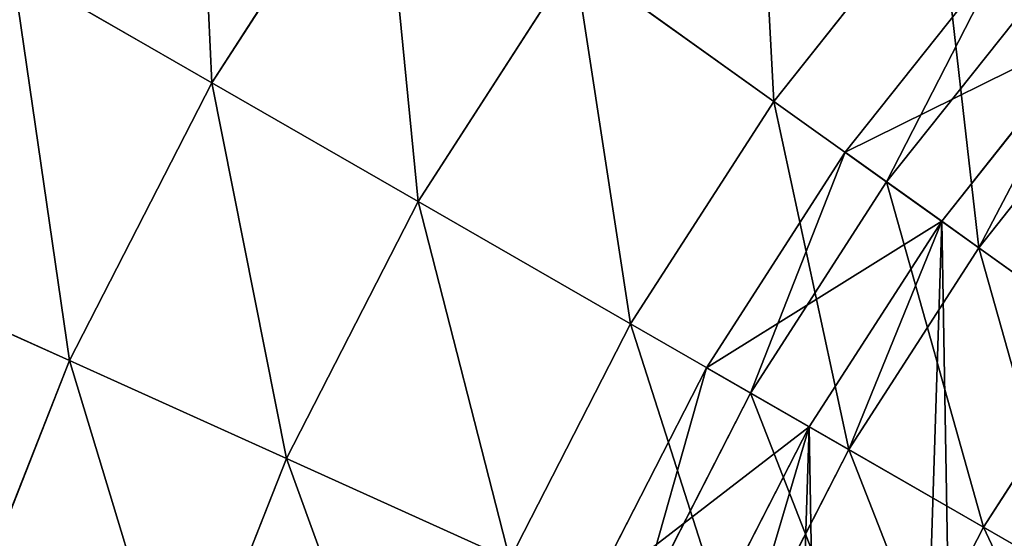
# Model space of a CAD drawing. Extents: x 5 to 635, y -14 to 121.
# Tile 45 of 256: x 29.53 to 38.12, y 63.43 to 67.95. Entities that reach past the tile are written whole.
import ezdxf

# ---------------------------------------------------------------- set-up
doc = ezdxf.new("R2010")
doc.units = 0
doc.layers.get('0').update_dxf_attribs({"color": 13, "linetype": 'CONTINUOUS'})

# ---------------------------------------------------------------- blocks, each defined once
blk = doc.blocks.new('COMPONENT_4')
for p, q in [((27.40349453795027, 66.12091376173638, 8.366292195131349), (25.92955950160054, 63.83081469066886, 8.366292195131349)), ((27.40349453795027, 66.12091376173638, 91.51325342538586), (25.92955950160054, 63.83081469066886, 91.51325342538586)), ((32.26512920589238, 65.4797780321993, 5.843709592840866), (30.83062636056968, 63.66928973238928, 5.843709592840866)), ((32.26512920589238, 65.47977803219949, 94.03583602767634), (30.83062636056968, 63.66928973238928, 94.03583602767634)), ((29.09184724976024, 64.91313819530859, 7.053342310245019), (27.72816504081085, 62.79434239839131, 7.053342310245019)), ((29.09184724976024, 64.91313819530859, 92.82620331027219), (27.72816504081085, 62.79434239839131, 92.82620331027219)), ((30.83062636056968, 63.66928973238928, 5.843709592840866), (29.09184724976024, 64.91313819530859, 7.053342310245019)), ((29.09184724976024, 64.91313819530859, 92.82620331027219), (30.83062636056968, 63.66928973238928, 94.03583602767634)), ((25.92955950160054, 63.83081469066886, 8.366292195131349), (24.1890063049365, 64.8338334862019, 9.779396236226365)), ((24.1890063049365, 64.8338334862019, 90.10014938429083), (25.92955950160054, 63.83081469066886, 91.51325342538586)), ((33.91638998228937, 64.03403972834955, 4.74030815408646), (32.61564299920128, 62.39236491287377, 4.74030815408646)), ((33.91638998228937, 64.03403972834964, 95.13923746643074), (32.61564299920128, 62.39236491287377, 95.13923746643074)), ((25.92955950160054, 63.83081469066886, 8.366292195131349), (24.68719082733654, 61.40727217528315, 8.366292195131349)), ((25.92955950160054, 63.83081469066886, 91.51325342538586), (24.68719082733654, 61.40727217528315, 91.51325342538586)), ((27.72816504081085, 62.79434239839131, 7.053342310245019), (25.92955950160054, 63.83081469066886, 8.366292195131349)), ((25.92955950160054, 63.83081469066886, 91.51325342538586), (27.72816504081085, 62.79434239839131, 92.82620331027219)), ((30.83062636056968, 63.66928973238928, 5.843709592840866), (29.58048992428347, 61.72691356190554, 5.843709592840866)), ((30.83062636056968, 63.66928973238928, 94.03583602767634), (29.58048992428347, 61.72691356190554, 94.03583602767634)), ((32.61564299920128, 62.39236491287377, 4.74030815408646), (30.83062636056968, 63.66928973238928, 5.843709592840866)), ((30.83062636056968, 63.66928973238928, 94.03583602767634), (32.61564299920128, 62.39236491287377, 95.13923746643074)), ((27.72816504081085, 62.79434239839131, 7.053342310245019), (26.57872763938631, 60.55208495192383, 7.053342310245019)), ((27.72816504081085, 62.79434239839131, 92.82620331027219), (26.57872763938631, 60.55208495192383, 92.82620331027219)), ((29.58048992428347, 61.72691356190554, 5.843709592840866), (27.72816504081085, 62.79434239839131, 7.053342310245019)), ((27.72816504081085, 62.79434239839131, 92.82620331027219), (29.58048992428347, 61.72691356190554, 94.03583602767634)), ((32.61564299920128, 62.39236491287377, 4.74030815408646), (31.48207173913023, 60.63109971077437, 4.74030815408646)), ((32.61564299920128, 62.39236491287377, 95.13923746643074), (31.48207173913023, 60.63109971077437, 95.13923746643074)), ((34.44259690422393, 61.0854399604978, 3.745796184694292), (32.61564299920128, 62.39236491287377, 4.74030815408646)), ((32.61564299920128, 62.39236491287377, 95.13923746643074), (34.44259690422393, 61.0854399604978, 96.13374943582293)), ((24.68719082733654, 61.40727217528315, 8.366292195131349), (22.85670583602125, 62.23485711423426, 9.779396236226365)), ((22.85670583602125, 62.23485711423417, 90.10014938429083), (24.68719082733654, 61.40727217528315, 91.51325342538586)), ((29.58048992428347, 61.72691356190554, 5.843709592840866), (28.52675939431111, 59.67135566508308, 5.843709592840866)), ((29.58048992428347, 61.72691356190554, 94.03583602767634), (28.52675939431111, 59.67135566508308, 94.03583602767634)), ((31.48207173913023, 60.63109971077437, 4.74030815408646), (29.58048992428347, 61.72691356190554, 5.843709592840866)), ((29.58048992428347, 61.72691356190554, 94.03583602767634), (31.48207173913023, 60.63109971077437, 95.13923746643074)), ((24.68719082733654, 61.40727217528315, 8.366292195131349), (23.688353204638, 58.87362625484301, 8.366292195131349)), ((24.68719082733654, 61.40727217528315, 91.51325342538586), (23.688353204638, 58.8736262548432, 91.51325342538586)), ((26.57872763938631, 60.55208495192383, 7.053342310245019), (24.68719082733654, 61.40727217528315, 8.366292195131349)), ((24.68719082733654, 61.40727217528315, 91.51325342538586), (26.57872763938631, 60.55208495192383, 92.82620331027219)), ((31.48207173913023, 60.63109971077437, 4.74030815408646), (30.52659311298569, 58.76720606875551, 4.74030815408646)), ((31.48207173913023, 60.63109971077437, 95.13923746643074), (30.52659311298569, 58.76720606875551, 95.13923746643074)), ((33.42832940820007, 59.50954075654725, 3.745796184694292), (31.48207173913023, 60.63109971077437, 4.74030815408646)), ((31.48207173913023, 60.63109971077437, 95.13923746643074), (33.42832940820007, 59.50954075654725, 96.13374943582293)), ((26.57872763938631, 60.55208495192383, 7.053342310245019), (25.65460475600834, 58.20796002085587, 7.053342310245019)), ((26.57872763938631, 60.55208495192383, 92.82620331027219), (25.65460475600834, 58.20796002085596, 92.82620331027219)), ((28.52675939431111, 59.67135566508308, 5.843709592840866), (26.57872763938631, 60.55208495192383, 7.053342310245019)), ((26.57872763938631, 60.55208495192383, 92.82620331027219), (28.52675939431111, 59.67135566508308, 94.03583602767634))]:
    blk.add_line(p, q)
mesh = blk.add_polyface()
corners = [(25.7696356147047, 67.28970679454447, 9.779396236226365), (25.92955950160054, 63.83081469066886, 8.366292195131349), (24.1890063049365, 64.8338334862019, 9.779396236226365), (27.40349453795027, 66.12091376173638, 8.366292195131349)]
mesh.append_faces([[corners[k] for k in face] for face in [(0, 1, 2), (1, 0, 3)]], dxfattribs={"vtx0": -1})
mesh = blk.add_polyface()
corners = [(25.92955950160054, 63.83081469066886, 91.51325342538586), (25.7696356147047, 67.28970679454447, 90.10014938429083), (24.1890063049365, 64.8338334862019, 90.10014938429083), (27.40349453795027, 66.12091376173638, 91.51325342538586)]
mesh.append_faces([[corners[k] for k in face] for face in [(0, 1, 2), (1, 0, 3)]], dxfattribs={"vtx0": -1})
mesh = blk.add_polyface()
corners = [(33.87018341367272, 67.14094246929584, 5.843709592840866), (33.91638998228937, 64.03403972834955, 4.74030815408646), (32.26512920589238, 65.4797780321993, 5.843709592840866), (35.37178578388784, 65.54031393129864, 4.74030815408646)]
mesh.append_faces([[corners[k] for k in face] for face in [(0, 1, 2), (1, 0, 3)]], dxfattribs={"vtx0": -1})
mesh = blk.add_polyface()
corners = [(33.91638998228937, 64.03403972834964, 95.13923746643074), (33.87018341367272, 67.14094246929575, 94.03583602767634), (32.26512920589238, 65.47977803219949, 94.03583602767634), (35.37178578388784, 65.54031393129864, 95.13923746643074)]
mesh.append_faces([[corners[k] for k in face] for face in [(0, 1, 2), (1, 0, 3)]], dxfattribs={"vtx0": -1})
mesh = blk.add_polyface()
corners = [(30.65664126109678, 66.88806718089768, 7.053342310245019), (30.83062636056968, 63.66928973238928, 5.843709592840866), (29.09184724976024, 64.91313819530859, 7.053342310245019), (32.26512920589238, 65.4797780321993, 5.843709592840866)]
mesh.append_faces([[corners[k] for k in face] for face in [(0, 1, 2), (1, 0, 3)]], dxfattribs={"vtx0": -1})
mesh = blk.add_polyface()
corners = [(30.83062636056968, 63.66928973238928, 94.03583602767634), (30.65664126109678, 66.88806718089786, 92.82620331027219), (29.09184724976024, 64.91313819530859, 92.82620331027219), (32.26512920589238, 65.47977803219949, 94.03583602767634)]
mesh.append_faces([[corners[k] for k in face] for face in [(0, 1, 2), (1, 0, 3)]], dxfattribs={"vtx0": -1})
mesh = blk.add_polyface()
corners = [(27.40349453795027, 66.12091376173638, 8.366292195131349), (27.72816504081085, 62.79434239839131, 7.053342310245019), (25.92955950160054, 63.83081469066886, 8.366292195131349), (29.09184724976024, 64.91313819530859, 7.053342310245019)]
mesh.append_faces([[corners[k] for k in face] for face in [(0, 1, 2), (1, 0, 3)]], dxfattribs={"vtx0": -1})
mesh = blk.add_polyface()
corners = [(27.72816504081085, 62.79434239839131, 92.82620331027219), (27.40349453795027, 66.12091376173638, 91.51325342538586), (25.92955950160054, 63.83081469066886, 91.51325342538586), (29.09184724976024, 64.91313819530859, 92.82620331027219)]
mesh.append_faces([[corners[k] for k in face] for face in [(0, 1, 2), (1, 0, 3)]], dxfattribs={"vtx0": -1})
mesh = blk.add_polyface()
corners = [(32.26512920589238, 65.4797780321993, 5.843709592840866), (32.61564299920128, 62.39236491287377, 4.74030815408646), (30.83062636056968, 63.66928973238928, 5.843709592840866), (33.91638998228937, 64.03403972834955, 4.74030815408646)]
mesh.append_faces([[corners[k] for k in face] for face in [(0, 1, 2), (1, 0, 3)]], dxfattribs={"vtx0": -1})
mesh = blk.add_polyface()
corners = [(32.61564299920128, 62.39236491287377, 95.13923746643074), (32.26512920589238, 65.47977803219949, 94.03583602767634), (30.83062636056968, 63.66928973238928, 94.03583602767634), (33.91638998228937, 64.03403972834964, 95.13923746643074)]
mesh.append_faces([[corners[k] for k in face] for face in [(0, 1, 2), (1, 0, 3)]], dxfattribs={"vtx0": -1})
mesh = blk.add_polyface()
corners = [(29.09184724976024, 64.91313819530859, 7.053342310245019), (29.58048992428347, 61.72691356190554, 5.843709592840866), (27.72816504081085, 62.79434239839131, 7.053342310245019), (30.83062636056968, 63.66928973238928, 5.843709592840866)]
mesh.append_faces([[corners[k] for k in face] for face in [(0, 1, 2), (1, 0, 3)]], dxfattribs={"vtx0": -1})
mesh = blk.add_polyface()
corners = [(29.58048992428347, 61.72691356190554, 94.03583602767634), (29.09184724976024, 64.91313819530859, 92.82620331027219), (27.72816504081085, 62.79434239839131, 92.82620331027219), (30.83062636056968, 63.66928973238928, 94.03583602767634)]
mesh.append_faces([[corners[k] for k in face] for face in [(0, 1, 2), (1, 0, 3)]], dxfattribs={"vtx0": -1})
mesh = blk.add_polyface()
corners = [(24.1890063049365, 64.8338334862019, 9.779396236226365), (24.68719082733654, 61.40727217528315, 8.366292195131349), (22.85670583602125, 62.23485711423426, 9.779396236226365), (25.92955950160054, 63.83081469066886, 8.366292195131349)]
mesh.append_faces([[corners[k] for k in face] for face in [(0, 1, 2), (1, 0, 3)]], dxfattribs={"vtx0": -1})
mesh = blk.add_polyface()
corners = [(24.68719082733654, 61.40727217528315, 91.51325342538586), (24.1890063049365, 64.8338334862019, 90.10014938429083), (22.85670583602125, 62.23485711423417, 90.10014938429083), (25.92955950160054, 63.83081469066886, 91.51325342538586)]
mesh.append_faces([[corners[k] for k in face] for face in [(0, 1, 2), (1, 0, 3)]], dxfattribs={"vtx0": -1})
mesh = blk.add_polyface()
corners = [(33.91638998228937, 64.03403972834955, 4.74030815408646), (34.44259690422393, 61.0854399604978, 3.745796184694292), (32.61564299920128, 62.39236491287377, 4.74030815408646), (35.60644555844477, 62.55433517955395, 3.745796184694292)]
mesh.append_faces([[corners[k] for k in face] for face in [(0, 1, 2), (1, 0, 3)]], dxfattribs={"vtx0": -1})
mesh = blk.add_polyface()
corners = [(34.44259690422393, 61.0854399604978, 96.13374943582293), (33.91638998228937, 64.03403972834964, 95.13923746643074), (32.61564299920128, 62.39236491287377, 95.13923746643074), (35.60644555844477, 62.55433517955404, 96.13374943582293)]
mesh.append_faces([[corners[k] for k in face] for face in [(0, 1, 2), (1, 0, 3)]], dxfattribs={"vtx0": -1})
mesh = blk.add_polyface()
corners = [(25.92955950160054, 63.83081469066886, 8.366292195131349), (26.57872763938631, 60.55208495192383, 7.053342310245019), (24.68719082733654, 61.40727217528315, 8.366292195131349), (27.72816504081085, 62.79434239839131, 7.053342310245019)]
mesh.append_faces([[corners[k] for k in face] for face in [(0, 1, 2), (1, 0, 3)]], dxfattribs={"vtx0": -1})
mesh = blk.add_polyface()
corners = [(26.57872763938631, 60.55208495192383, 92.82620331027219), (25.92955950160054, 63.83081469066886, 91.51325342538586), (24.68719082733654, 61.40727217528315, 91.51325342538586), (27.72816504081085, 62.79434239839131, 92.82620331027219)]
mesh.append_faces([[corners[k] for k in face] for face in [(0, 1, 2), (1, 0, 3)]], dxfattribs={"vtx0": -1})
mesh = blk.add_polyface()
corners = [(30.83062636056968, 63.66928973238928, 5.843709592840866), (31.48207173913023, 60.63109971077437, 4.74030815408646), (29.58048992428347, 61.72691356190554, 5.843709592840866), (32.61564299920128, 62.39236491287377, 4.74030815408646)]
mesh.append_faces([[corners[k] for k in face] for face in [(0, 1, 2), (1, 0, 3)]], dxfattribs={"vtx0": -1})
mesh = blk.add_polyface()
corners = [(31.48207173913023, 60.63109971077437, 95.13923746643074), (30.83062636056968, 63.66928973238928, 94.03583602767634), (29.58048992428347, 61.72691356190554, 94.03583602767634), (32.61564299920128, 62.39236491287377, 95.13923746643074)]
mesh.append_faces([[corners[k] for k in face] for face in [(0, 1, 2), (1, 0, 3)]], dxfattribs={"vtx0": -1})
mesh = blk.add_polyface()
corners = [(27.72816504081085, 62.79434239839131, 7.053342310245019), (28.52675939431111, 59.67135566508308, 5.843709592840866), (26.57872763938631, 60.55208495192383, 7.053342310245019), (29.58048992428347, 61.72691356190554, 5.843709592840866)]
mesh.append_faces([[corners[k] for k in face] for face in [(0, 1, 2), (1, 0, 3)]], dxfattribs={"vtx0": -1})
mesh = blk.add_polyface()
corners = [(28.52675939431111, 59.67135566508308, 94.03583602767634), (27.72816504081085, 62.79434239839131, 92.82620331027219), (26.57872763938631, 60.55208495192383, 92.82620331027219), (29.58048992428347, 61.72691356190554, 94.03583602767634)]
mesh.append_faces([[corners[k] for k in face] for face in [(0, 1, 2), (1, 0, 3)]], dxfattribs={"vtx0": -1})
mesh = blk.add_polyface()
corners = [(32.61564299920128, 62.39236491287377, 4.74030815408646), (33.42832940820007, 59.50954075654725, 3.745796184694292), (31.48207173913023, 60.63109971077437, 4.74030815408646), (34.44259690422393, 61.0854399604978, 3.745796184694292)]
mesh.append_faces([[corners[k] for k in face] for face in [(0, 1, 2), (1, 0, 3)]], dxfattribs={"vtx0": -1})
mesh = blk.add_polyface()
corners = [(33.42832940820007, 59.50954075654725, 96.13374943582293), (32.61564299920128, 62.39236491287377, 95.13923746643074), (31.48207173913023, 60.63109971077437, 95.13923746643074), (34.44259690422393, 61.0854399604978, 96.13374943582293)]
mesh.append_faces([[corners[k] for k in face] for face in [(0, 1, 2), (1, 0, 3)]], dxfattribs={"vtx0": -1})
mesh = blk.add_polyface()
corners = [(22.85670583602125, 62.23485711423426, 9.779396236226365), (23.688353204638, 58.87362625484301, 8.366292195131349), (21.78556498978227, 59.51780724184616, 9.779396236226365), (24.68719082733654, 61.40727217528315, 8.366292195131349)]
mesh.append_faces([[corners[k] for k in face] for face in [(0, 1, 2), (1, 0, 3)]], dxfattribs={"vtx0": -1})
mesh = blk.add_polyface()
corners = [(23.688353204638, 58.8736262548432, 91.51325342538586), (22.85670583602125, 62.23485711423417, 90.10014938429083), (21.78556498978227, 59.51780724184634, 90.10014938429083), (24.68719082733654, 61.40727217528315, 91.51325342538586)]
mesh.append_faces([[corners[k] for k in face] for face in [(0, 1, 2), (1, 0, 3)]], dxfattribs={"vtx0": -1})
mesh = blk.add_polyface()
corners = [(29.58048992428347, 61.72691356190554, 5.843709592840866), (30.52659311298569, 58.76720606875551, 4.74030815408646), (28.52675939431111, 59.67135566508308, 5.843709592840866), (31.48207173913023, 60.63109971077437, 4.74030815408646)]
mesh.append_faces([[corners[k] for k in face] for face in [(0, 1, 2), (1, 0, 3)]], dxfattribs={"vtx0": -1})
mesh = blk.add_polyface()
corners = [(30.52659311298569, 58.76720606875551, 95.13923746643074), (29.58048992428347, 61.72691356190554, 94.03583602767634), (28.52675939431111, 59.67135566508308, 94.03583602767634), (31.48207173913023, 60.63109971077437, 95.13923746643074)]
mesh.append_faces([[corners[k] for k in face] for face in [(0, 1, 2), (1, 0, 3)]], dxfattribs={"vtx0": -1})
mesh = blk.add_polyface()
corners = [(24.68719082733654, 61.40727217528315, 8.366292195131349), (25.65460475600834, 58.20796002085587, 7.053342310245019), (23.688353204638, 58.87362625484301, 8.366292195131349), (26.57872763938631, 60.55208495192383, 7.053342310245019)]
mesh.append_faces([[corners[k] for k in face] for face in [(0, 1, 2), (1, 0, 3)]], dxfattribs={"vtx0": -1})
mesh = blk.add_polyface()
corners = [(25.65460475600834, 58.20796002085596, 92.82620331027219), (24.68719082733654, 61.40727217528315, 91.51325342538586), (23.688353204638, 58.8736262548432, 91.51325342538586), (26.57872763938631, 60.55208495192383, 92.82620331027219)]
mesh.append_faces([[corners[k] for k in face] for face in [(0, 1, 2), (1, 0, 3)]], dxfattribs={"vtx0": -1})
mesh = blk.add_polyface()
corners = [(31.48207173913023, 60.63109971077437, 4.74030815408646), (32.57341102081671, 57.84181433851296, 3.745796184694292), (30.52659311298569, 58.76720606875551, 4.74030815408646), (33.42832940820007, 59.50954075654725, 3.745796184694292)]
mesh.append_faces([[corners[k] for k in face] for face in [(0, 1, 2), (1, 0, 3)]], dxfattribs={"vtx0": -1})
mesh = blk.add_polyface()
corners = [(32.57341102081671, 57.84181433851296, 96.13374943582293), (31.48207173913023, 60.63109971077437, 95.13923746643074), (30.52659311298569, 58.76720606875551, 95.13923746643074), (33.42832940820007, 59.50954075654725, 96.13374943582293)]
mesh.append_faces([[corners[k] for k in face] for face in [(0, 1, 2), (1, 0, 3)]], dxfattribs={"vtx0": -1})
mesh = blk.add_polyface()
corners = [(26.57872763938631, 60.55208495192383, 7.053342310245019), (27.67958277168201, 57.52241218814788, 5.843709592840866), (25.65460475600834, 58.20796002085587, 7.053342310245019), (28.52675939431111, 59.67135566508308, 5.843709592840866)]
mesh.append_faces([[corners[k] for k in face] for face in [(0, 1, 2), (1, 0, 3)]], dxfattribs={"vtx0": -1})
mesh = blk.add_polyface()
corners = [(27.67958277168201, 57.52241218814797, 94.03583602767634), (26.57872763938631, 60.55208495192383, 92.82620331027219), (25.65460475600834, 58.20796002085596, 92.82620331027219), (28.52675939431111, 59.67135566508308, 94.03583602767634)]
mesh.append_faces([[corners[k] for k in face] for face in [(0, 1, 2), (1, 0, 3)]], dxfattribs={"vtx0": -1})
blk = doc.blocks.new('DIFFERENCE')
for p, q in [((32.84032216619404, 64.97617587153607, 96.36730425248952), (31.45241125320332, 63.22449132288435, 96.36730425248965)), ((33.17398725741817, 64.68404006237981, 96.59015533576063), (31.8131039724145, 62.96646712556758, 96.59015533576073)), ((33.61788741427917, 64.29538948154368, 94.9397728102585), (32.29296104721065, 62.6231978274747, 94.9397728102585)), ((33.91638998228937, 64.03403972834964, 95.13923746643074), (32.61564299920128, 62.39236491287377, 95.13923746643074)), ((31.45241125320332, 63.22449132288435, 96.36730425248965), (30.24287862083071, 61.34520255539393, 96.36730425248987)), ((32.29296104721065, 62.6231978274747, 94.9397728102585), (31.45241125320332, 63.22449132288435, 96.36730425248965)), ((31.45241125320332, 63.22449132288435, 96.36730425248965), (31.8131039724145, 62.96646712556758, 96.59015533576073)), ((31.8131039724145, 62.96646712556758, 96.59015533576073), (30.62712529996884, 61.12377488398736, 96.59015533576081)), ((31.8131039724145, 62.96646712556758, 96.59015533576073), (33.71894819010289, 61.60310740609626, 97.62761166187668)), ((32.29296104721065, 62.6231978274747, 94.9397728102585), (31.13831800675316, 60.82919273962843, 94.9397728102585)), ((32.29296104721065, 62.6231978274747, 94.9397728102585), (32.61564299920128, 62.39236491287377, 95.13923746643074)), ((32.61564299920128, 62.39236491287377, 95.13923746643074), (31.48207173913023, 60.63109971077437, 95.13923746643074)), ((32.61564299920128, 62.39236491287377, 95.13923746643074), (34.44259690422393, 61.0854399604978, 96.13374943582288)), ((33.71894819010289, 61.60310740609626, 97.62761166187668), (32.65742497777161, 59.95378551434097, 97.62761166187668)), ((30.24287862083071, 61.34520255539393, 96.36730425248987), (29.22337272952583, 59.35640814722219, 96.36730425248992)), ((31.13831800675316, 60.82919273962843, 94.9397728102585), (30.24287862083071, 61.34520255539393, 96.36730425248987)), ((30.24287862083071, 61.34520255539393, 96.36730425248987), (30.62712529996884, 61.12377488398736, 96.59015533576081)), ((30.62712529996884, 61.12377488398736, 96.59015533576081), (29.62747286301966, 59.17370947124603, 96.59015533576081)), ((30.62712529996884, 61.12377488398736, 96.59015533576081), (32.65742497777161, 59.95378551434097, 97.62761166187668)), ((31.13831800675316, 60.82919273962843, 94.9397728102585), (30.1650781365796, 58.93065146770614, 94.9397728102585)), ((31.13831800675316, 60.82919273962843, 94.9397728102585), (31.48207173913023, 60.63109971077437, 95.13923746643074)), ((31.48207173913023, 60.63109971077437, 95.13923746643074), (30.52659311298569, 58.76720606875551, 95.13923746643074)), ((31.48207173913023, 60.63109971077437, 95.13923746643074), (33.42832940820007, 59.50954075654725, 96.13374943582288)), ((32.65742497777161, 59.95378551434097, 97.62761166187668), (31.76267510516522, 58.20835808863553, 97.62761166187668)), ((32.65742497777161, 59.95378551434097, 97.62761166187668), (34.73132303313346, 58.75867195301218, 98.54971761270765))]:
    blk.add_line(p, q)
mesh = blk.add_polyface()
corners = [(28.41824691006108, 52.79461964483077, 94.9397728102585), (28.28227602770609, 48.53500743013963, 94.9397728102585), (28.24563080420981, 50.66815344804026, 94.9397728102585), (28.52782966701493, 46.41572495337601, 94.9397728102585), (28.79846195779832, 54.89392698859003, 94.9397728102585), (28.97992690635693, 44.33071586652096, 94.9397728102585), (29.38261426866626, 56.94585800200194, 94.9397728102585), (29.63421380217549, 42.30005994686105, 94.9397728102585), (30.1650781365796, 58.93065146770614, 94.9397728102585), (30.48438921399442, 40.34331352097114, 94.9397728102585), (31.13831800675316, 60.82919273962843, 94.9397728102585), (31.52226548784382, 38.47932112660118, 94.9397728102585), (32.29296104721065, 62.6231978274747, 94.9397728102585), (32.73784730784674, 36.72603402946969, 94.9397728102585), (33.61788741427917, 64.29538948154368, 94.9397728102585), (34.11942795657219, 35.1003373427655, 94.9397728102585), (35.10033734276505, 65.82966358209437, 94.9397728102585), (35.6537020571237, 33.61788741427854, 94.9397728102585), (36.72603402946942, 67.21124423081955, 94.9397728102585), (37.32589371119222, 32.2929610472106, 94.9397728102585), (38.47932112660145, 68.42682605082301, 94.9397728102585), (39.1198987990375, 31.13831800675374, 94.9397728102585), (40.34331352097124, 69.4647023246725, 94.9397728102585), (41.01844007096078, 30.16507813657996, 94.9397728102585), (42.30005994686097, 70.31487773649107, 94.9397728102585), (43.00323353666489, 29.38261426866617, 94.9397728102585), (44.33071586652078, 70.96916463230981, 94.9397728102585), (45.05516455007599, 28.79846195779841, 94.9397728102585), (46.41572495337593, 71.42126187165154, 94.9397728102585), (47.15447189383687, 28.41824691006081, 94.9397728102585), (48.53500743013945, 71.66681551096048, 94.9397728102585), (49.28093809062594, 28.2456308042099, 94.9397728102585), (50.66815344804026, 71.70346073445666, 94.9397728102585), (51.41408410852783, 28.28227602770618, 94.9397728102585), (52.79461964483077, 71.5308446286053, 94.9397728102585), (53.53336658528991, 28.52782966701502, 94.9397728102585), (54.89392698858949, 71.15062958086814, 94.9397728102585), (55.61837567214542, 28.97992690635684, 94.9397728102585), (56.94585800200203, 70.5664772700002, 94.9397728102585), (57.64903159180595, 29.63421380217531, 94.9397728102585), (58.93065146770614, 69.78401340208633, 94.9397728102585), (59.60577801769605, 30.48438921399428, 94.9397728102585), (60.8291927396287, 68.81077353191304, 94.9397728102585), (61.46977041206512, 31.52226548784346, 94.9397728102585), (62.62319782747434, 67.65613049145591, 94.9397728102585), (63.2230575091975, 32.73784730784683, 94.9397728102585), (64.2953894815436, 66.33120412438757, 94.9397728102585), (64.84875419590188, 34.11942795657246, 94.9397728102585), (65.82966358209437, 64.84875419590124, 94.9397728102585), (66.33120412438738, 35.65370205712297, 94.9397728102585), (67.21124423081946, 63.22305750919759, 94.9397728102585), (67.65613049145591, 37.32589371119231, 94.9397728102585), (68.42682605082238, 61.46977041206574, 94.9397728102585), (68.81077353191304, 39.11989879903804, 94.9397728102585), (69.4647023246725, 59.60577801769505, 94.9397728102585), (69.7840134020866, 41.01844007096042, 94.9397728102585), (70.3148777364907, 57.64903159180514, 94.9397728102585), (70.56647727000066, 43.00323353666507, 94.9397728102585), (70.96916463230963, 55.61837567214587, 94.9397728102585), (71.15062958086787, 45.05516455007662, 94.9397728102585), (71.42126187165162, 53.53336658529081, 94.9397728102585), (71.53084462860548, 47.1544718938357, 94.9397728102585), (71.66681551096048, 51.41408410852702, 94.9397728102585), (71.70346073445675, 49.28093809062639, 94.9397728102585)]
mesh.append_faces([[corners[k] for k in face] for face in [(0, 1, 2), (61, 62, 63)]], dxfattribs={"vtx0": -1})
mesh.append_faces([[corners[k] for k in face] for face in [(1, 0, 3), (3, 4, 5), (5, 6, 7), (7, 8, 9), (9, 10, 11), (11, 12, 13), (13, 14, 15), (15, 16, 17), (17, 18, 19), (19, 20, 21), (21, 22, 23), (23, 24, 25), (25, 26, 27), (27, 28, 29), (29, 30, 31), (31, 32, 33), (33, 34, 35), (35, 36, 37), (37, 38, 39), (39, 40, 41), (41, 42, 43), (43, 44, 45), (45, 46, 47), (47, 48, 49), (49, 50, 51), (51, 52, 53), (53, 54, 55), (55, 56, 57), (57, 58, 59), (59, 60, 61)]], dxfattribs={"vtx0": -1, "vtx1": -1})
mesh.append_faces([[corners[k] for k in face] for face in [(3, 0, 4), (5, 4, 6), (7, 6, 8), (9, 8, 10), (11, 10, 12), (13, 12, 14), (15, 14, 16), (17, 16, 18), (19, 18, 20), (21, 20, 22), (23, 22, 24), (25, 24, 26), (27, 26, 28), (29, 28, 30), (31, 30, 32), (33, 32, 34), (35, 34, 36), (37, 36, 38), (39, 38, 40), (41, 40, 42), (43, 42, 44), (45, 44, 46), (47, 46, 48), (49, 48, 50), (51, 50, 52), (53, 52, 54), (55, 54, 56), (57, 56, 58), (59, 58, 60), (61, 60, 62)]], dxfattribs={"vtx0": -1, "vtx2": -1})
mesh = blk.add_polyface()
corners = [(31.45241125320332, 63.22449132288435, 96.36730425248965), (33.61788741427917, 64.29538948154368, 94.9397728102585), (32.29296104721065, 62.6231978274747, 94.9397728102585), (32.84032216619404, 64.97617587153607, 96.36730425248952)]
mesh.append_faces([[corners[k] for k in face] for face in [(0, 1, 2), (1, 0, 3)]], dxfattribs={"vtx0": -1})
mesh = blk.add_polyface()
corners = [(31.8131039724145, 62.96646712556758, 96.59015533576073), (32.84032216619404, 64.97617587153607, 96.36730425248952), (31.45241125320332, 63.22449132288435, 96.36730425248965), (33.17398725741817, 64.68404006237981, 96.59015533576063)]
mesh.append_faces([[corners[k] for k in face] for face in [(0, 1, 2), (1, 0, 3)]], dxfattribs={"vtx0": -1})
mesh = blk.add_polyface()
corners = [(33.71894819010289, 61.60310740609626, 97.62761166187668), (33.17398725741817, 64.68404006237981, 96.59015533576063), (31.8131039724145, 62.96646712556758, 96.59015533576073), (34.93702169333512, 63.14043989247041, 97.62761166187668)]
mesh.append_faces([[corners[k] for k in face] for face in [(0, 1, 2), (1, 0, 3)]], dxfattribs={"vtx0": -1})
mesh = blk.add_polyface()
corners = [(33.61788741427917, 64.29538948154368, 94.9397728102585), (32.61564299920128, 62.39236491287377, 95.13923746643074), (32.29296104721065, 62.6231978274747, 94.9397728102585), (33.91638998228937, 64.03403972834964, 95.13923746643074)]
mesh.append_faces([[corners[k] for k in face] for face in [(0, 1, 2), (1, 0, 3)]], dxfattribs={"vtx0": -1})
mesh = blk.add_polyface()
corners = [(33.91638998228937, 64.03403972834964, 95.13923746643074), (34.44259690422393, 61.0854399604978, 96.13374943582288), (32.61564299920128, 62.39236491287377, 95.13923746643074), (35.60644555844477, 62.55433517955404, 96.13374943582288)]
mesh.append_faces([[corners[k] for k in face] for face in [(0, 1, 2), (1, 0, 3)]], dxfattribs={"vtx0": -1})
mesh = blk.add_polyface()
corners = [(30.62712529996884, 61.12377488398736, 96.59015533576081), (31.45241125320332, 63.22449132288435, 96.36730425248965), (30.24287862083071, 61.34520255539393, 96.36730425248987), (31.8131039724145, 62.96646712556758, 96.59015533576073)]
mesh.append_faces([[corners[k] for k in face] for face in [(0, 1, 2), (1, 0, 3)]], dxfattribs={"vtx0": -1})
mesh = blk.add_polyface()
corners = [(30.24287862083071, 61.34520255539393, 96.36730425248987), (32.29296104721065, 62.6231978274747, 94.9397728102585), (31.13831800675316, 60.82919273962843, 94.9397728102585), (31.45241125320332, 63.22449132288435, 96.36730425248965)]
mesh.append_faces([[corners[k] for k in face] for face in [(0, 1, 2), (1, 0, 3)]], dxfattribs={"vtx0": -1})
mesh = blk.add_polyface()
corners = [(32.65742497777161, 59.95378551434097, 97.62761166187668), (31.8131039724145, 62.96646712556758, 96.59015533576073), (30.62712529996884, 61.12377488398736, 96.59015533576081), (33.71894819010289, 61.60310740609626, 97.62761166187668)]
mesh.append_faces([[corners[k] for k in face] for face in [(0, 1, 2), (1, 0, 3)]], dxfattribs={"vtx0": -1})
mesh = blk.add_polyface()
corners = [(32.29296104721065, 62.6231978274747, 94.9397728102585), (31.48207173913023, 60.63109971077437, 95.13923746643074), (31.13831800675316, 60.82919273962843, 94.9397728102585), (32.61564299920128, 62.39236491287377, 95.13923746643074)]
mesh.append_faces([[corners[k] for k in face] for face in [(0, 1, 2), (1, 0, 3)]], dxfattribs={"vtx0": -1})
mesh = blk.add_polyface()
corners = [(32.61564299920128, 62.39236491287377, 95.13923746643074), (33.42832940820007, 59.50954075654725, 96.13374943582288), (31.48207173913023, 60.63109971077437, 95.13923746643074), (34.44259690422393, 61.0854399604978, 96.13374943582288)]
mesh.append_faces([[corners[k] for k in face] for face in [(0, 1, 2), (1, 0, 3)]], dxfattribs={"vtx0": -1})
mesh = blk.add_polyface()
corners = [(34.73132303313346, 58.75867195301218, 98.54971761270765), (33.71894819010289, 61.60310740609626, 97.62761166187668), (32.65742497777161, 59.95378551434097, 97.62761166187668), (35.66571824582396, 60.21047108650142, 98.54971761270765)]
mesh.append_faces([[corners[k] for k in face] for face in [(0, 1, 2), (1, 0, 3)]], dxfattribs={"vtx0": -1})
mesh = blk.add_polyface()
corners = [(29.22337272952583, 59.35640814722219, 96.36730425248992), (31.13831800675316, 60.82919273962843, 94.9397728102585), (30.1650781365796, 58.93065146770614, 94.9397728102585), (30.24287862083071, 61.34520255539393, 96.36730425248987)]
mesh.append_faces([[corners[k] for k in face] for face in [(0, 1, 2), (1, 0, 3)]], dxfattribs={"vtx0": -1})
mesh = blk.add_polyface()
corners = [(29.62747286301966, 59.17370947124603, 96.59015533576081), (30.24287862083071, 61.34520255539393, 96.36730425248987), (29.22337272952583, 59.35640814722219, 96.36730425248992), (30.62712529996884, 61.12377488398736, 96.59015533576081)]
mesh.append_faces([[corners[k] for k in face] for face in [(0, 1, 2), (1, 0, 3)]], dxfattribs={"vtx0": -1})
mesh = blk.add_polyface()
corners = [(31.76267510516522, 58.20835808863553, 97.62761166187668), (30.62712529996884, 61.12377488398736, 96.59015533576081), (29.62747286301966, 59.17370947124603, 96.59015533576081), (32.65742497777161, 59.95378551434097, 97.62761166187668)]
mesh.append_faces([[corners[k] for k in face] for face in [(0, 1, 2), (1, 0, 3)]], dxfattribs={"vtx0": -1})
mesh = blk.add_polyface()
corners = [(31.13831800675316, 60.82919273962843, 94.9397728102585), (30.52659311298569, 58.76720606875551, 95.13923746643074), (30.1650781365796, 58.93065146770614, 94.9397728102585), (31.48207173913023, 60.63109971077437, 95.13923746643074)]
mesh.append_faces([[corners[k] for k in face] for face in [(0, 1, 2), (1, 0, 3)]], dxfattribs={"vtx0": -1})
mesh = blk.add_polyface()
corners = [(31.48207173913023, 60.63109971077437, 95.13923746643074), (32.57341102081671, 57.84181433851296, 96.13374943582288), (30.52659311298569, 58.76720606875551, 95.13923746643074), (33.42832940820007, 59.50954075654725, 96.13374943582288)]
mesh.append_faces([[corners[k] for k in face] for face in [(0, 1, 2), (1, 0, 3)]], dxfattribs={"vtx0": -1})
mesh = blk.add_polyface()
corners = [(33.94372838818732, 57.22227688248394, 98.54971761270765), (32.65742497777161, 59.95378551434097, 97.62761166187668), (31.76267510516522, 58.20835808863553, 97.62761166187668), (34.73132303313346, 58.75867195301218, 98.54971761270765)]
mesh.append_faces([[corners[k] for k in face] for face in [(0, 1, 2), (1, 0, 3)]], dxfattribs={"vtx0": -1})
blk = doc.blocks.new('COMPONENT_5')
blk.add_blockref('COMPONENT_4', (0, 0))
at = {"zscale": 0.9000000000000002}
blk.add_blockref('DIFFERENCE', (0, -1.804778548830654e-13, 9.493977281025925), dxfattribs=at)
blk = doc.blocks.new('GROUP_3')
blk.add_blockref('COMPONENT_5', (0, 1.542390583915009))

msp = doc.modelspace()

# ---------------------------------------------------------------- block references
msp.add_blockref('GROUP_3', (5.27809369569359, 2.030664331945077, 2.907641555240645))

doc.saveas('drawing.dxf')
